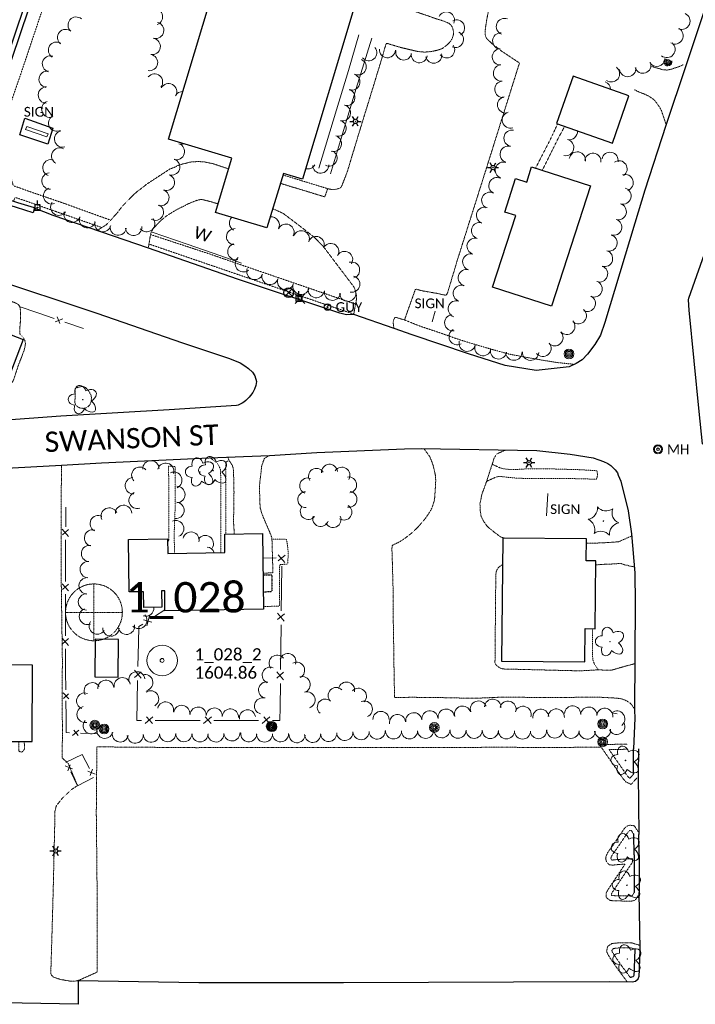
# Model space of a CAD drawing. Extents: x 386237 to 390135, y 96958 to 113752.
# Tile 13 of 116: x 387640 to 387973, y 97989 to 98474. Entities that reach past the tile are written whole.
import ezdxf
from ezdxf.enums import TextEntityAlignment as Align
from ezdxf.lldxf.tags import DXFTag

# ---------------------------------------------------------------- set-up
doc = ezdxf.new("R2010")
doc.units = 0
doc.header["$MEASUREMENT"] = 0
doc.linetypes.add('Wisdot3', pattern=[0.1875, 0.125, -0.0625])
doc.linetypes.add('Wisdot5', pattern=[0.1, 0.05, -0.05])
for name, color, linetype, lineweight in [('E_BLD', 231, 'Continuous', 25), ('E_DWY', 51, 'Wisdot3', 18), ('E_LAND_Vegetation', 81, 'Continuous', 18), ('E_LTG', 21, 'Continuous', 25), ('E_MAP_Limits', 81, 'Wisdot3', 18), ('E_MAP_PassPoints', 41, 'Continuous', 18), ('E_MISCPROP', 31, 'Continuous', 18), ('E_MISCPROP_HvyDash', 231, 'Wisdot3', 25), ('E_MISCPROP_Railing', 31, 'Continuous', 18), ('E_PATH_Sidewalk', 51, 'Wisdot5', 18), ('E_RDWY', 21, 'Continuous', 25), ('E_RDWY_Name', 21, 'Continuous', 18), ('E_SGN', 21, 'Continuous', 18), ('E_SIG', 171, 'Continuous', 30), ('E_STRUCT', 41, 'Continuous', 25), ('E_UTL_AG_Bold', 31, 'Continuous', 25), ('E_UTL_EGuyWire', 201, 'Continuous', 25), ('E_UTL_EPowerPole', 231, 'Eelec', 25), ('E_UTL_MH', 31, 'Continuous', 18)]:
    doc.layers.add(name, color=color, linetype=linetype, lineweight=lineweight)
doc.styles.add('CalibriLight', font='calibril.ttf')
tags = doc.linetypes.add('Eelec', pattern='A,0.275,-0.05,["E",CalibriLight,S=0.07,R=0,X=-0.025,Y=-0.035],-0.05,0.875', length=1.25).pattern_tags.tags
tags[6] = DXFTag(74, 10)

# ---------------------------------------------------------------- blocks, each defined once
blk = doc.blocks.new('PP')
at = {"layer": 'E_MAP_PassPoints', "lineweight": 0}
for radius in [7.5, 0.96]:
    blk.add_circle((0, 0), radius, dxfattribs=at)
blk = doc.blocks.new('PHOTOC')
at = {"layer": 'E_MAP_Limits', "lineweight": 0}
for p, q in [((0.12, 14.06), (0.06, -13.8)), ((-13.79, 0.03), (14.12, 0.01))]:
    blk.add_line(p, q, dxfattribs=at)
blk.add_circle((0.17, 0.03), 14, dxfattribs=at)
blk = doc.blocks.new('GUY')
at = {"color": 0, "linetype": 'ByBlock', "lineweight": -2, "transparency": 16777216}
for radius in [4, 0.5]:
    blk.add_circle((0, 0), radius, dxfattribs=at)
at = {"color": 0, "linetype": 'ByBlock', "lineweight": -2, "transparency": 16777216, "style": 'CalibriLight'}
blk.add_text('GUY', height=12, dxfattribs=at).set_placement((10, 0), align=Align.MIDDLE_LEFT)
blk = doc.blocks.new('LPOL')
at = {"color": 0, "linetype": 'ByBlock', "lineweight": -2, "transparency": 16777216}
for p, q in [((-4, 0), (-1.5, 0)), ((-0.75, 1.3), (-2, 3.46)), ((0.75, 1.3), (2, 3.46)), ((1.5, 0), (4, 0)), ((-2, -3.46), (-0.75, -1.3)), ((2, -3.46), (0.75, -1.3))]:
    blk.add_line(p, q, dxfattribs=at)
for radius in [1.5, 1.5, 1.5, 0.125]:
    blk.add_circle((0, 0), radius, dxfattribs=at)
blk = doc.blocks.new('MH')
at = {"color": 0, "linetype": 'ByBlock', "lineweight": -2, "transparency": 16777216}
for radius in [5, 4, 1.5]:
    blk.add_circle((0, 0), radius, dxfattribs=at)
at = {"color": 0, "linetype": 'ByBlock', "lineweight": -2, "transparency": 16777216, "style": 'CalibriLight'}
blk.add_text('MH', height=10.8, dxfattribs=at).set_placement((10, 0), align=Align.MIDDLE_LEFT)
blk = doc.blocks.new('PBX')
at = {"color": 0, "linetype": 'ByBlock', "lineweight": -2, "transparency": 16777216}
for p, q in [((4.9, 5.1), (-5.1, -5.1)), ((-5.1, 5), (5, -5.2))]:
    blk.add_line(p, q, dxfattribs=at)
blk.add_circle((0, 0), 7.21, dxfattribs=at)
blk = doc.blocks.new('PED')
at = {"color": 0, "linetype": 'ByBlock', "lineweight": -2, "transparency": 16777216}
for p, q in [((-2.5, 2.5), (-5.3, 5.3)), ((2.5, 2.5), (5.3, 5.3)), ((-2.5, -2.5), (-5.3, -5.3)), ((2.5, -2.5), (5.3, -5.3))]:
    blk.add_line(p, q, dxfattribs=at)
at = {"color": 0, "linetype": 'ByBlock', "lineweight": -2, "transparency": 16777216, "flags": 128}
blk.add_lwpolyline([(-2.5, -2.5), (2.5, -2.5), (2.5, 2.5), (-2.5, 2.5)], close=True, dxfattribs=at)
blk = doc.blocks.new('CTRE')
at = {"color": 0, "linetype": 'ByBlock', "lineweight": -2, "transparency": 16777216}
blk.add_circle((0, 0), 0.223, dxfattribs=at)
for centre, start, end in [((-11.97, 8.96), 280.2067, 5.97162), ((1.81, 14.92), 220.21132, 305.97623), ((13.83, 5.89), 160.21133, 245.97624), ((-13.83, -5.9), 340.21132, 65.97623), ((-1.81, -14.93), 40.21133, 125.97624)]:
    blk.add_arc(centre, 7.87, start, end, dxfattribs=at)
at = {"color": 0, "linetype": 'ByBlock', "lineweight": -2, "transparency": 16777216, "extrusion": (0, 0, -1)}
blk.add_arc((-12.03, -9.04), 7.87, 354.07279, 79.74889, dxfattribs=at)
blk = doc.blocks.new('POLE')
at = {"color": 0, "linetype": 'ByBlock', "lineweight": -2, "transparency": 16777216}
for radius in [4.46, 3.35, 2.23, 1.12]:
    blk.add_circle((0, 0), radius, dxfattribs=at)
blk = doc.blocks.new('PPOL')
at = {"color": 0, "linetype": 'ByBlock', "lineweight": -2, "transparency": 16777216}
blk.add_line((-0.1, 4.5), (-0.1, 11.6), dxfattribs=at)
at = {"color": 0, "linetype": 'ByBlock', "lineweight": -2, "transparency": 16777216, "flags": 128}
blk.add_lwpolyline([(-4.6, -4.5), (4.4, -4.5), (4.4, 4.5), (-4.6, 4.5)], close=True, dxfattribs=at)
at = {"color": 0, "linetype": 'ByBlock', "lineweight": -2, "transparency": 16777216}
blk.add_circle((0, 0), 0.582, dxfattribs=at)
blk = doc.blocks.new('SIGN')
at = {"color": 0, "linetype": 'ByBlock', "lineweight": -2, "transparency": 16777216, "style": 'CalibriLight'}
blk.add_text('SIGN', height=12, dxfattribs=at).set_placement((0, 0), align=Align.MIDDLE_CENTER)
blk = doc.blocks.new('DTRE')
at = {"color": 0, "linetype": 'ByBlock', "lineweight": -2, "transparency": 16777216}
blk.add_circle((-0.18, 0), 0.183, dxfattribs=at)
for centre, major_axis, ratio in [((-1.87, 5.32), (1.36, -4.98), 0.782863), ((4.06, 2.74), (-5.27, -2.93), 0.691916), ((-5.87, 0.15), (4.93, -0.12), 0.832022), ((-2.49, -5.24), (1.8, 4.86), 0.716896), ((3.54, -3.71), (-5.01, 4.58), 0.560249)]:
    blk.add_ellipse(centre, major_axis=major_axis, ratio=ratio, start_param=1.570796, end_param=4.712389, dxfattribs=at)

msp = doc.modelspace()

# ---------------------------------------------------------------- linework, layer by layer
at = {"layer": 'E_BLD'}
for p, q in [((387713.37, 98414.84), (387738.25, 98497.49)), ((387804.14, 98477.66), (387779.32, 98395.23)), ((387912.7, 98445.9), (387904.58, 98422.59)), ((387940.23, 98436.3), (387912.7, 98445.9)), ((387932.11, 98413), (387940.23, 98436.3)), ((387904.58, 98422.59), (387932.11, 98413)), ((387744.51, 98405.46), (387713.37, 98414.84)), ((387736.48, 98378.8), (387744.51, 98405.46)), ((387889.89, 98393.68), (387892.32, 98401.23)), ((387892.32, 98401.23), (387921.25, 98391.91)), ((387769.96, 98398.05), (387761.86, 98371.16)), ((387779.32, 98395.23), (387769.96, 98398.05)), ((387879.09, 98379.01), (387884.39, 98395.45)), ((387884.39, 98395.45), (387889.89, 98393.68)), ((387921.25, 98391.91), (387902.14, 98332.59)), ((387761.86, 98371.16), (387736.48, 98378.8)), ((387873.08, 98341.96), (387884.46, 98377.29)), ((387884.46, 98377.29), (387879.09, 98379.01)), ((387902.14, 98332.59), (387873.08, 98341.96)), ((387615.28, 98326.3), (387641.76, 98316.18)), ((387641.76, 98316.18), (387634.17, 98296.33)), ((387741.02, 98220.39), (387759.59, 98220.65)), ((387741.15, 98211.21), (387741.02, 98220.39)), ((387759.59, 98220.65), (387760.12, 98183.3)), ((387693.65, 98217.68), (387712.83, 98217.95)), ((387694.01, 98191.89), (387693.65, 98217.68)), ((387712.83, 98217.95), (387712.93, 98210.81)), ((387878.09, 98218.42), (387877.43, 98157.81)), ((387919.28, 98217.97), (387878.09, 98218.42)), ((387919.16, 98207.16), (387919.28, 98217.97)), ((387712.93, 98210.81), (387741.15, 98211.21)), ((387923.98, 98207.11), (387919.16, 98207.16)), ((387923.62, 98173.75), (387923.98, 98207.11)), ((387701.06, 98191.98), (387694.01, 98191.89)), ((387701.17, 98184.23), (387701.06, 98191.98)), ((387711.46, 98192.42), (387709.87, 98192.4)), ((387709.87, 98192.4), (387709.99, 98184.35)), ((387711.6, 98182.62), (387711.46, 98192.42)), ((387709.99, 98184.35), (387701.17, 98184.23)), ((387760.12, 98183.3), (387711.6, 98182.62)), ((387918.49, 98157.36), (387918.67, 98173.8)), ((387918.67, 98173.8), (387923.62, 98173.75)), ((387677.19, 98168.53), (387677.01, 98150.02)), ((387688.72, 98168.41), (387677.19, 98168.53)), ((387688.53, 98149.9), (387688.72, 98168.41)), ((387877.43, 98157.81), (387918.49, 98157.36)), ((387646.26, 98155.84), (387618.46, 98155.93)), ((387646.13, 98118.19), (387646.26, 98155.84)), ((387677.01, 98150.02), (387688.53, 98149.9)), ((387618.55, 98118.28), (387646.13, 98118.19))]:
    msp.add_line(p, q, dxfattribs=at)
at = {"layer": 'E_DWY', "flags": 128}
for points in [[(387818.59, 98455.11), (387820.09, 98460.28), (387820.69, 98462.07), (387821.28, 98462.02), (387822.44, 98461.68), (387824.21, 98461.13), (387825.71, 98460.66), (387828.13, 98459.96), (387830.59, 98459.42), (387832.27, 98459), (387833.86, 98458.63), (387835.54, 98458.21), (387837.55, 98457.92), (387839.71, 98457.79), (387841.77, 98457.93), (387843.86, 98458.28), (387845.25, 98458.57), (387846.55, 98458.89), (387848.41, 98459.63), (387849.54, 98460.48), (387850.54, 98461.28), (387851.59, 98462.29), (387852.4, 98463.23), (387853.23, 98464.67), (387853.76, 98466.34), (387853.81, 98467.53), (387853.73, 98468.26), (387853.34, 98469.75), (387852.62, 98471.06), (387851.55, 98471.97), (387849.34, 98472.9), (387847.38, 98473.58), (387844.74, 98474.38), (387839.36, 98476.3), (387803.36, 98487.83), (387802.63, 98487.87), (387801.37, 98488.01), (387799.9, 98488.15), (387798.71, 98488.31), (387796.74, 98488.31), (387795.35, 98488.14), (387795, 98488.03), (387794.25, 98487.62), (387793.45, 98486.82), (387792.54, 98485.33), (387791.6, 98483.2), (387790.98, 98481.62)], [(387824.41, 98321.67), (387824.09, 98324.41), (387824.13, 98325.1), (387824.28, 98325.73), (387824.43, 98326.21), (387824.7, 98326.77), (387825.13, 98327.18), (387829.64, 98325.84), (387834.91, 98340.7), (387835.42, 98340.99), (387838.27, 98340.21), (387841.98, 98339.59), (387845.77, 98338.9), (387847.95, 98338.41), (387848.9, 98338.25), (387849.76, 98338.02), (387850.15, 98338.14), (387850.58, 98338.51), (387850.91, 98339.34), (387855.92, 98356.04), (387869.88, 98400.13), (387878.24, 98426.77), (387886.31, 98452.42), (387877.34, 98458.37), (387872.77, 98461.97), (387870.82, 98463.76), (387869.99, 98464.65), (387869.44, 98466.15), (387869.39, 98468.08), (387869.65, 98470.33), (387870.24, 98474.03), (387870.83, 98477.12), (387871.3, 98479.52), (387871.87, 98482.34), (387872.15, 98484.08)], [(387794.92, 98390.06), (387797.67, 98390.6), (387798.54, 98391.41), (387801.38, 98398.69), (387808.73, 98422.86), (387815.78, 98445.78), (387818.59, 98455.11)], [(387966.98, 98451.55), (387964.76, 98450.55), (387962.62, 98449.86), (387960.94, 98449.26), (387958.88, 98448.94), (387957.11, 98449.07), (387955.08, 98449.68), (387953.07, 98450.19), (387951.57, 98450.74)], [(387958.59, 98422.01), (387956.91, 98427.12), (387956.27, 98429.01), (387955.24, 98430.85), (387954.47, 98431.9), (387953.32, 98433.52), (387952.36, 98434.51), (387951.25, 98435.29), (387949.93, 98436.15), (387948.5, 98436.85), (387947.04, 98437.45), (387945.29, 98438.06), (387943.01, 98439.25)], [(387742.95, 98400.27), (387735.08, 98402.85), (387733.65, 98403.12), (387732.41, 98403.44), (387730.95, 98403.7), (387729.48, 98403.8), (387728.03, 98403.85), (387726.39, 98403.8), (387724.89, 98403.71), (387723.43, 98403.47), (387721.98, 98403.08), (387720.28, 98402.68), (387718.39, 98402.11), (387717.1, 98401.48), (387716.08, 98400.92), (387714.14, 98400.28)], [(387714.16, 98400.29), (387702.71, 98392.79), (387700.44, 98391), (387698.38, 98389.47), (387696.31, 98387.74), (387694.73, 98386.13), (387692.76, 98384.11), (387690.83, 98382.17), (387689.53, 98380.55), (387688.03, 98378.52), (387686.19, 98376.48), (387684.49, 98374.62), (387683.34, 98373.41), (387682.41, 98372.54), (387678.12, 98369.89)], [(387768.47, 98393.13), (387790.35, 98386.49), (387791.78, 98390.5), (387793.63, 98390.12), (387794.95, 98390.06)], [(387703.39, 98361.2), (387704.33, 98367.14), (387704.53, 98368.15), (387704.85, 98369.17), (387705.27, 98369.96), (387706.07, 98371.09), (387707.19, 98372.34), (387708.78, 98373.98), (387710.17, 98375.29), (387711.3, 98376.27), (387712.54, 98377.21), (387716.29, 98379.56), (387718.74, 98380.91), (387720.51, 98381.7), (387722.71, 98382.9), (387724.27, 98383.57), (387726.04, 98384.28), (387727.84, 98384.9), (387729.07, 98385.18), (387730.17, 98385.13), (387732.13, 98384.64), (387734.36, 98384.03), (387735.88, 98383.57), (387737.78, 98383.1)], [(387764.72, 98380.68), (387769.83, 98378.33), (387777.65, 98372.44), (387785.41, 98366.38), (387789.77, 98361.85), (387804.77, 98342.01), (387805.44, 98340.2), (387805.76, 98338.85), (387805.94, 98337.79), (387806.01, 98336.29), (387805.81, 98334.75), (387805.51, 98333.52), (387805.26, 98332.16), (387805.11, 98331.48), (387804.62, 98328.5)], [(387628.93, 98276.16), (387622.66, 98278.99), (387620.16, 98280), (387617.66, 98281.11), (387614.92, 98282.2), (387612.87, 98283.06), (387610.71, 98283.85), (387609.03, 98284.57), (387608.23, 98285), (387607.47, 98286.3), (387607.16, 98287.91), (387607.27, 98289.72), (387607.57, 98290.9), (387607.83, 98291.68), (387608.53, 98293.98), (387609.14, 98296.43), (387609.7, 98298.03), (387610.37, 98299.74), (387610.85, 98301.12), (387611.33, 98302.32), (387633.9, 98294.75), (387634.72, 98294.66), (387636.24, 98295.11), (387636.85, 98296.02), (387637.51, 98297.91), (387638.18, 98299.94), (387638.62, 98301.34), (387639.44, 98303.86), (387640.34, 98306.09), (387641.29, 98308.54), (387642.14, 98310.84), (387642.68, 98312.88), (387642.84, 98314.27), (387642.65, 98315.4), (387641.79, 98317.08), (387641.03, 98317.93), (387640.37, 98318.55), (387639.98, 98319.2), (387639.98, 98321.14), (387640.17, 98322.98), (387640.24, 98323.4), (387640.41, 98326.59), (387640.41, 98328.54), (387640.34, 98330.49), (387640.25, 98331.79), (387639.57, 98333.22), (387638.29, 98334.05), (387627.86, 98338.25), (387627.39, 98340.87), (387625.9, 98346.4)], [(387675.13, 98288.81), (387673.99, 98290.91), (387673.33, 98291.59), (387672.57, 98292.48), (387671.95, 98292.81), (387671.03, 98293.01), (387670.13, 98292.98), (387669.38, 98292.83), (387668.33, 98292.57), (387667.63, 98292.15), (387667.27, 98291.83), (387667.31, 98287.11)], [(387667.31, 98287.11), (387667.11, 98285.32), (387667.52, 98284.27), (387668.24, 98283.33), (387669.14, 98282.7), (387670.21, 98282.38), (387671.54, 98282.27), (387672.81, 98282.56), (387673.96, 98283.39), (387674.61, 98284.05), (387675.14, 98285.51), (387675.34, 98287.21), (387675.28, 98288.3), (387675.13, 98288.81)], [(387742.52, 98258.29), (387743.11, 98256.78), (387743.76, 98255.74), (387744.3, 98255.01), (387744.9, 98253.94), (387745.2, 98252.9), (387745.27, 98252.37), (387745.56, 98246.27), (387745.62, 98240.87), (387745.52, 98232.32), (387745.35, 98226.73), (387745.76, 98220.46)], [(387762.81, 98259.11), (387760.53, 98257.45), (387759.93, 98255.87), (387759.27, 98253.9), (387759.11, 98252.64), (387758.93, 98250.76), (387758.72, 98248.96), (387758.47, 98246.96), (387758.27, 98244.96), (387758.2, 98242.69), (387758.26, 98240.18), (387758.3, 98237.73), (387758.4, 98235.48), (387758.51, 98233.59), (387758.55, 98233.13), (387759.02, 98231.44), (387760.2, 98228.28), (387762.33, 98223.38), (387763.95, 98219.53), (387764.19, 98218.69), (387764.27, 98218.25), (387764.32, 98218.03), (387764.8, 98201.34), (387759.87, 98201.04)], [(387943.03, 98134.26), (387941.54, 98136.33), (387940.91, 98136.97), (387940.15, 98137.6), (387939.16, 98138.15), (387938.15, 98138.65), (387937.16, 98139), (387936.12, 98139.29), (387935.39, 98139.39), (387934.89, 98139.46), (387934.56, 98139.52), (387925.59, 98140.01), (387897.77, 98139.84), (387878.45, 98140.06), (387863.91, 98139.45), (387847.88, 98139.8), (387833.53, 98139.96), (387824.74, 98139.85), (387824.51, 98151.94), (387824.29, 98167.71), (387824.14, 98176.33), (387824.08, 98191.17), (387823.68, 98205.66), (387823.43, 98213.49), (387823.67, 98214.81), (387827.22, 98216.54), (387829.91, 98218.32), (387833.57, 98221.15), (387836.13, 98223.68), (387838.03, 98225.82), (387839.8, 98227.88), (387841.07, 98229.7), (387842.49, 98231.92), (387843.29, 98233.51), (387844.46, 98237.45), (387844.75, 98241.59), (387844.95, 98244.57), (387845.03, 98246.77), (387844.93, 98248.95), (387844.65, 98250.43), (387844.12, 98252.76), (387843.78, 98254.09), (387843.27, 98255.63), (387842.8, 98256.83), (387842.74, 98256.98), (387842.74, 98256.96), (387842.03, 98258.62), (387839.16, 98262.53)], [(387879.67, 98261.81), (387875.29, 98259.94), (387874.61, 98259.13), (387873.89, 98257.85), (387873.66, 98257.32), (387873.39, 98256.42), (387873.09, 98255.43), (387869.86, 98245.58), (387867.81, 98240.04), (387866.83, 98235.33), (387867, 98231.77), (387867.42, 98229.08), (387868.51, 98226.87), (387869.44, 98225.56), (387870.22, 98224.42), (387870.66, 98223.95), (387873.87, 98221.3), (387877.15, 98218.87), (387877.93, 98218.68), (387878.74, 98218.44), (387878.88, 98218.41)], [(387661.02, 98158.62), (387660.48, 98196.86), (387660.51, 98244.17), (387660.66, 98251.16), (387660.64, 98254.28)], [(387941.64, 98219.45), (387935.22, 98216.58), (387931.38, 98216.28), (387927.51, 98216.06), (387921.71, 98215.83), (387919.29, 98215.89), (387919.25, 98215.89)], [(387943.14, 98156.51), (387938.97, 98155.38), (387935.41, 98154.4), (387931.67, 98153.3), (387929.2, 98153.29), (387925.26, 98153.5), (387916.25, 98152.97), (387879.82, 98153.87), (387878.21, 98153.92), (387877.01, 98154.26), (387876.04, 98154.87), (387875.4, 98155.31), (387874.79, 98155.88), (387874.35, 98156.65), (387874.25, 98156.97), (387874.24, 98157.04), (387874.65, 98200.57), (387874.76, 98201.27), (387874.98, 98202.3), (387875.52, 98203.28), (387876.1, 98204.02), (387876.91, 98204.65), (387877.94, 98205.24)], [(387942.86, 98204.26), (387940.63, 98204.57), (387939.59, 98204.96), (387938.76, 98205.07), (387937.55, 98205.41), (387936.45, 98205.82), (387934.97, 98205.82), (387930.79, 98205.56), (387927.92, 98205.45), (387924.42, 98205.22), (387923.96, 98205.2)], [(387768.17, 98115.21), (387727.04, 98115.14), (387678.03, 98115.54), (387677.75, 98082.95), (387678.09, 98050.97), (387678.23, 98015.09), (387678.2, 98004.59), (387668.82, 98000.41), (387666.9, 98000.07), (387664.73, 98000.17), (387659.99, 98000.98), (387657.75, 98001.72), (387656.29, 98002.32), (387655.6, 98003.22), (387655.32, 98004), (387655.8, 98019.59), (387656.47, 98043.31), (387657.19, 98073.74), (387657.39, 98083.88), (387657.92, 98086.17), (387658.36, 98086.88), (387660.99, 98090.23), (387665.74, 98094.67), (387668.5, 98096.45), (387663.8, 98107.56), (387661.09, 98109.87), (387660.91, 98110.22), (387661, 98117.47), (387661.12, 98122.97), (387660.95, 98131.89), (387661.02, 98158.62)], [(387639.51, 98118.22), (387639.54, 98115.02), (387639.55, 98113.66), (387639.8, 98113.31), (387640.17, 98113.1), (387640.6, 98113), (387641.08, 98113.05), (387641.53, 98113.29), (387641.85, 98113.58), (387642.04, 98113.88), (387642.24, 98114.19), (387642.37, 98114.58), (387642.25, 98118.21)], [(387768.17, 98115.21), (387821.2, 98115.15), (387847.85, 98115.28), (387870.18, 98115.31), (387912.14, 98115.3), (387926.35, 98115.39)], [(387944.22, 98100.23), (387941.35, 98097.05), (387938.65, 98098.33), (387937.69, 98099.49), (387937.01, 98100.38), (387925.68, 98116.72), (387939.62, 98116.84)], [(387942.36, 98101.91), (387940.74, 98100.11), (387940.23, 98100.35), (387939.65, 98101.05), (387939.03, 98101.85), (387930.43, 98114.26), (387939.65, 98114.34)], [(387944.82, 98073.72), (387942.92, 98076.66), (387940.77, 98076.95), (387939.27, 98076.47), (387938.27, 98075.64), (387937.81, 98075.01), (387937.55, 98074.65), (387932.31, 98066.96)], [(387942.72, 98072.36), (387941.44, 98074.34), (387941, 98074.4), (387940.5, 98074.24), (387940.11, 98073.92), (387939.83, 98073.53), (387939.59, 98073.2), (387934.38, 98065.56)], [(387938.24, 98057.77), (387933.79, 98057.46), (387933.37, 98057.39), (387932.42, 98057.25), (387930.56, 98057.43), (387929.19, 98058.95), (387928.77, 98060.75), (387929.21, 98062.19), (387929.8, 98063.48), (387932.35, 98067.02)], [(387942.84, 98043.76), (387941.79, 98042.19), (387941.16, 98042.07), (387934.65, 98042.13), (387933.84, 98042.18), (387933.07, 98042.24), (387932.46, 98042.24), (387931.95, 98042.29), (387931.59, 98042.55), (387931.6, 98043.03), (387931.83, 98043.46), (387932.13, 98043.97), (387941.92, 98058.6), (387942.05, 98060.54), (387933.52, 98059.95), (387932.99, 98059.87), (387932.35, 98059.77), (387931.77, 98059.82), (387931.48, 98060.15), (387931.36, 98060.66), (387931.55, 98061.29), (387931.97, 98062.21), (387934.38, 98065.56)], [(387945.35, 98043.1), (387944.92, 98042.37), (387943.28, 98039.93), (387941.38, 98039.56), (387934.55, 98039.63), (387933.67, 98039.69), (387932.98, 98039.74), (387932.33, 98039.74), (387931.02, 98039.87), (387929.06, 98041.3), (387929.11, 98043.68), (387929.66, 98044.68), (387930.01, 98045.3), (387938.32, 98057.72)], [(387945.76, 98017.72), (387944.02, 98018.26), (387941.47, 98019.03), (387939.15, 98019.01), (387937.97, 98019.03), (387936.66, 98019.01), (387935.21, 98019), (387933.92, 98018.87), (387933.1, 98018.79), (387931.82, 98018.6), (387929.75, 98017.24), (387929.26, 98014.84), (387929.81, 98013.39), (387930.29, 98012.64), (387930.99, 98011.46), (387934.96, 98005.75), (387936.33, 98003.93), (387938.88, 98000.52), (387939.35, 97999.87)], [(387943.3, 98015.86), (387941.11, 98016.53), (387939.13, 98016.51), (387937.97, 98016.53), (387936.7, 98016.51), (387935.34, 98016.5), (387934.16, 98016.38), (387933.41, 98016.31), (387932.74, 98016.21), (387932, 98015.72), (387931.86, 98015.05), (387932.06, 98014.52), (387932.42, 98013.95), (387933.09, 98012.8), (387936.99, 98007.21), (387938.33, 98005.43), (387940.88, 98002.02)]]:
    msp.add_lwpolyline(points, dxfattribs=at)
at = {"layer": 'E_LAND_Vegetation'}
msp.add_line((387934.4, 98131.77), (387931.75, 98132.23), dxfattribs=at)
for centre, radius, start, end in [((387706.44, 98475.22), 4.02, 289.6017, 109.5864), ((387850.33, 98473.66), 3.95, 335.4321, 155.4168), ((387966.32, 98473.02), 4.09, 246.9673, 66.9519), ((387667.82, 98471.08), 4.02, 49.4029, 229.3876), ((387707.02, 98468.52), 4.02, 257.4719, 77.4566), ((387855.33, 98469.72), 3.95, 297.7596, 117.7443), ((387878.89, 98470.36), 4.02, 68.3863, 248.371), ((387662.63, 98464.98), 4.02, 49.9796, 229.9642), ((387854.8, 98463.99), 3.95, 244.715, 64.6997), ((387877.08, 98463.26), 4.02, 87.477, 267.4617), ((387962.92, 98465.84), 4.09, 240.7651, 60.7498), ((387658.15, 98458.74), 4.02, 58.8452, 238.8299), ((387705.32, 98460.55), 4.02, 260.5337, 80.5183), ((387958.92, 98459.15), 4.09, 230.7055, 50.6901), ((387812.06, 98457.48), 3.95, 219.7583, 39.7429), ((387821.19, 98458.96), 3.95, 175.7397, 355.7243), ((387829.27, 98457.81), 3.95, 168.2194, 348.2041), ((387836.92, 98456.47), 3.95, 171.7129, 351.6976), ((387844.06, 98456.23), 3.95, 191.4266, 11.4113), ((387850.44, 98458.86), 3.95, 216.7105, 36.6952), ((387876.9, 98455.45), 4.02, 93.4075, 273.3922), ((387655.16, 98451.97), 4.02, 74.1721, 254.1568), ((387703.98, 98452.64), 4.02, 260.3358, 80.3205), ((387806.83, 98450.52), 3.95, 245.9701, 65.9548), ((387947.1, 98451.39), 4.04, 198.8566, 18.8413), ((387953.95, 98454.74), 4.04, 210.8859, 358.4798), ((387653.5, 98444.39), 4.02, 81.2888, 261.2735), ((387877.44, 98447.5), 4.02, 94.9986, 274.9833), ((387931.65, 98447.1), 4.04, 233.3208, 53.3055), ((387939.64, 98449.71), 4.04, 187.5033, 7.4879), ((387706.45, 98443.03), 4.02, 320.586, 140.5707), ((387713.38, 98438.26), 4.02, 332.1359, 152.1206), ((387803.76, 98443.04), 3.95, 251.4613, 71.4459), ((387878.14, 98439.49), 4.02, 94.9986, 274.9833), ((387927.21, 98439.36), 4.04, 0.9243, 69.7386), ((387653.15, 98436.64), 4.02, 88.5429, 268.5276), ((387720.33, 98434.34), 4.02, 88.3878, 151.0399), ((387801.29, 98435.47), 3.95, 253.4502, 73.4349), ((387654.82, 98429.64), 4.02, 108.643, 288.6276), ((387879.47, 98431.8), 4.02, 101.0029, 280.9876), ((387799.12, 98427.8), 3.95, 255.4804, 75.4651), ((387881.85, 98424.36), 4.02, 106.8995, 286.8842), ((387658.22, 98422.78), 4.02, 118.3804, 298.3651), ((387796.99, 98420.28), 3.95, 253.5166, 73.5013), ((387661.15, 98414.99), 4.02, 104.8443, 284.829), ((387882.64, 98415.37), 4.02, 78.5778, 258.5625), ((387910.9, 98418.66), 4.02, 256.2274, 4.7891), ((387794.67, 98412.74), 3.95, 253.1591, 73.1437), ((387909.09, 98410.78), 4.02, 257.6398, 77.6245), ((387659.74, 98406.59), 4.02, 62.4536, 242.4383), ((387717.26, 98408.78), 4.02, 253.2725, 73.2571), ((387719.49, 98416.47), 4.02, 253.9695, 287.156), ((387792.48, 98405.56), 3.95, 242.5357, 62.5204), ((387880.76, 98407.39), 4.02, 73.9743, 253.959), ((387914.83, 98404.65), 4.02, 350.6114, 170.5961), ((387930.93, 98404.46), 4.02, 348.7621, 168.7468), ((387655.38, 98400.8), 4.02, 71.1923, 251.177), ((387714.91, 98401.19), 4.02, 251.0807, 71.0654), ((387878.38, 98399.61), 4.02, 71.2804, 251.2651), ((387922.49, 98403.93), 4.02, 354.2597, 174.2444), ((387935.36, 98400.26), 4.02, 304.3184, 124.303), ((387781.96, 98404.15), 3.95, 253.8195, 332.4939), ((387788.37, 98402.08), 3.95, 182.0832, 2.0678), ((387654.9, 98394.3), 4.02, 94.7716, 274.7563), ((387712.29, 98393.62), 4.02, 250.4093, 70.394), ((387875.21, 98391.99), 4.02, 65.0381, 245.0228), ((387938.4, 98393.5), 4.02, 288.4019, 108.3866), ((387655.7, 98386.97), 4.02, 112.1153, 292.1), ((387709.57, 98386.1), 4.02, 249.6761, 69.6608), ((387937.3, 98386.92), 4.02, 253.8001, 73.7848), ((387871.67, 98384.74), 4.02, 64.2696, 244.2543), ((387659.27, 98381.38), 4.02, 145.6625, 325.6472), ((387665.79, 98377.87), 4.02, 161.3682, 341.3529), ((387706.87, 98378.92), 4.02, 239.9125, 59.8972), ((387869.13, 98377.38), 4.02, 70.9113, 250.896), ((387934.97, 98379.21), 4.02, 254.3561, 74.3408), ((387673.38, 98375.25), 4.02, 161.4999, 341.4846), ((387702.55, 98373.26), 4.02, 218.3063, 38.291), ((387747.36, 98373.62), 4.01, 136.1101, 239.9555), ((387763.98, 98372.61), 4.01, 332.9128, 96.9535), ((387932.77, 98371.54), 4.02, 252.8108, 72.7955), ((387680.97, 98373.33), 4.02, 166.6852, 346.6699), ((387688.55, 98371.56), 4.02, 173.3923, 353.377), ((387696.12, 98371.43), 4.02, 185.501, 5.4857), ((387745.93, 98366.82), 4.01, 87.2463, 267.231), ((387771.23, 98369.05), 4.01, 334.5269, 154.5116), ((387778.76, 98365.8), 4.01, 339.2148, 159.1995), ((387866.65, 98369.82), 4.02, 73.0148, 252.9995), ((387786.11, 98362.96), 4.01, 335.3956, 155.3803), ((387864.45, 98362.16), 4.02, 74.8571, 254.8418), ((387930.46, 98363.79), 4.02, 254.1997, 74.1844), ((387746.53, 98359.48), 4.01, 103.2808, 283.2655), ((387793.26, 98359.52), 4.01, 332.9697, 152.9543), ((387928.23, 98356.1), 4.02, 253.3392, 73.3239), ((387750.23, 98353.49), 4.01, 128.4258, 308.4105), ((387800.1, 98355.61), 4.01, 329.2141, 149.1988), ((387862.32, 98354.4), 4.02, 74.5334, 254.5181), ((387755.87, 98349.71), 4.01, 159.0097, 338.9944), ((387803.55, 98350.38), 4.01, 286.5372, 106.5218), ((387860.15, 98346.65), 4.02, 74.2775, 254.2622), ((387925.77, 98348.54), 4.02, 251.0035, 70.9882), ((387763.37, 98347.26), 4.01, 162.756, 342.7406), ((387771.05, 98344.79), 4.01, 161.4281, 341.4127), ((387803.65, 98343.49), 4.01, 258.657, 78.6417), ((387778.65, 98342.36), 4.01, 162.6859, 342.6706), ((387786.17, 98340.76), 4.01, 171.7769, 351.7616), ((387857.69, 98338.91), 4.02, 71.7777, 251.7623), ((387923.08, 98341.13), 4.02, 247.1455, 67.1301), ((387794.15, 98339.5), 4.01, 170.1623, 350.147), ((387801.66, 98339.01), 4.01, 182.9827, 2.9674), ((387919.75, 98333.96), 4.02, 243.5238, 63.5085), ((387855.19, 98331.28), 4.02, 72.0089, 251.9936), ((387915.33, 98327.93), 4.02, 229.7283, 49.713), ((387853.45, 98324.48), 4.02, 99.4794, 279.4641), ((387855.59, 98317.57), 4.02, 118.4564, 298.4411), ((387909.65, 98322.7), 4.02, 221.2034, 41.1881), ((387903.76, 98317.08), 4.02, 224.1404, 44.1251), ((387860.54, 98314.38), 4.02, 166.6138, 346.5985), ((387868.31, 98312.2), 4.02, 165.6802, 345.6648), ((387875.99, 98310.6), 4.02, 170.6306, 350.6153), ((387897.89, 98311.86), 4.02, 219.3414, 39.326), ((387883.58, 98309.98), 4.02, 181.8174, 1.8021), ((387891.77, 98309.95), 4.02, 177.4194, 357.4041), ((387699.19, 98249.32), 4.04, 42.7526, 222.7373), ((387704.69, 98252.45), 4.04, 1.886, 181.8707), ((387711.96, 98251.31), 4.04, 344.1258, 164.1104), ((387792.68, 98250.83), 3.91, 5.424, 185.4087), ((387798.85, 98249.39), 3.91, 327.7942, 147.7789), ((387715.93, 98246.87), 4.04, 294.1906, 114.1753), ((387786.26, 98248.82), 3.91, 32.1933, 212.178), ((387802.13, 98244.6), 3.91, 278.0807, 98.0654), ((387696, 98244.16), 4.04, 94.0854, 274.0701), ((387717.43, 98239.85), 4.04, 271.012, 90.9966), ((387781.92, 98244.1), 3.91, 68.826, 248.8107), ((387697.85, 98236.96), 4.04, 109.7375, 289.7221), ((387780.98, 98237.3), 3.91, 92.7168, 272.7015), ((387802.28, 98237.5), 3.91, 260.4725, 80.4571), ((387691.17, 98230.57), 4.04, 1.7159, 181.7006), ((387716.99, 98232.07), 4.04, 263.9452, 83.9298), ((387782.2, 98231.48), 3.91, 142.3007, 322.2853), ((387799.79, 98231.17), 3.91, 236.6979, 56.6826), ((387678.71, 98225.5), 4.04, 62.7993, 242.784), ((387684.14, 98229.24), 4.04, 25.0292, 205.0139), ((387788.31, 98228.01), 3.91, 161.5046, 341.4892), ((387794.47, 98227.49), 3.91, 205.5567, 25.5414), ((387716.88, 98223.02), 4.04, 293.1126, 113.0973), ((387675.91, 98218.43), 4.04, 74.4544, 254.4391), ((387724.42, 98217.38), 4.04, 346.7844, 166.7691), ((387731.46, 98215.64), 4.04, 326.4163, 146.401), ((387674.43, 98210.77), 4.04, 81.4786, 261.4633), ((387732.01, 98209.97), 4.04, 16.7544, 83.9521), ((387673.76, 98202.9), 4.04, 86.3442, 266.3288), ((387673.25, 98194.87), 4.04, 87.1387, 267.1234), ((387672.92, 98186.92), 4.04, 90.1143, 270.099), ((387673.41, 98179.78), 4.04, 112.5242, 292.5089), ((387698.65, 98177.83), 4.04, 222.9813, 42.966), ((387702.09, 98183.89), 4.04, 251.1787, 5.8461), ((387678.27, 98175.09), 4.04, 146.2932, 326.2779), ((387692.6, 98174.96), 4.04, 188.7638, 8.7485), ((387684.95, 98174.1), 4.04, 178.8992, 358.8839), ((387772.16, 98157.56), 3.98, 342.1724, 162.1571), ((387766.87, 98156.76), 3.98, 39.5474, 219.5321), ((387776.47, 98153.27), 3.98, 297.4948, 117.4794), ((387697.7, 98148.61), 3.98, 6.8682, 186.8529), ((387701.66, 98147.21), 3.98, 284.7828, 104.7675), ((387763.47, 98150.83), 3.98, 68.5068, 248.4915), ((387675.73, 98143.22), 3.98, 31.286, 211.2707), ((387682.44, 98144.41), 3.98, 4.4218, 184.4065), ((387690.53, 98145.67), 3.98, 11.2391, 191.2238), ((387761.68, 98143.55), 3.98, 80.1053, 260.09), ((387779.22, 98146.22), 3.98, 287.5813, 107.566), ((387801.09, 98143.5), 3.98, 348.3575, 168.3421), ((387672.01, 98138.12), 3.98, 70.4276, 250.4123), ((387704.52, 98139.18), 3.98, 302.6191, 122.6038), ((387781.61, 98138.64), 3.98, 287.1835, 107.1682), ((387796, 98140.82), 3.98, 45.3047, 225.2894), ((387806.91, 98140.45), 3.98, 317.5116, 137.4963), ((387711.88, 98133.71), 3.98, 346.2464, 166.2311), ((387759.7, 98135.67), 3.98, 75.4119, 255.3966), ((387790.65, 98135.14), 3.98, 49.398, 229.3827), ((387809.84, 98134.15), 3.98, 292.1769, 112.1616), ((387866.07, 98134.15), 4, 19.9211, 199.9058), ((387873.13, 98135.02), 4, 356.1366, 176.1213), ((387880.65, 98134.08), 4, 345.3025, 165.2872), ((387672.17, 98131.49), 3.98, 102.1931, 282.1778), ((387719.86, 98132.03), 3.98, 352.0551, 172.0398), ((387727.9, 98131.2), 3.98, 355.7995, 175.7842), ((387735.89, 98130.72), 3.98, 356.9023, 176.887), ((387743.82, 98130.27), 3.98, 356.6716, 176.6563), ((387752.26, 98129.84), 3.98, 10.5262, 190.5109), ((387818.05, 98129.03), 3.98, 359.3455, 179.3301), ((387834.21, 98128.39), 4, 6.8461, 186.8308), ((387842.16, 98129.34), 4, 6.8461, 186.8308), ((387850.21, 98130.18), 4, 9.5717, 189.5564), ((387858.31, 98131.67), 4, 15.9598, 195.9445), ((387888.08, 98131.54), 4, 341.3027, 161.2874), ((387896.83, 98130.07), 4, 6.8402, 186.8249), ((387904.45, 98130.26), 4, 357.0543, 177.039), ((387912.51, 98131.75), 3.98, 355.882, 175.8667), ((387920.46, 98131.2), 3.98, 356.2464, 176.231), ((387928.34, 98130.57), 3.98, 354.8767, 174.8614), ((387934.3, 98129.28), 3.98, 307.3704, 127.3551), ((387675.3, 98125.93), 3.98, 140.823, 320.8077), ((387826.25, 98127.44), 4, 6.8461, 186.8308), ((387934.25, 98125.62), 3.98, 205.9263, 25.9109), ((387681.97, 98123.71), 3.98, 165.2597, 345.2444), ((387689.56, 98121.91), 3.98, 169.3737, 349.3584), ((387712.9, 98122.03), 3.98, 181.5115, 1.4962), ((387720.94, 98122.06), 3.98, 179.0231, 359.0078), ((387736.68, 98121.89), 3.98, 183.79, 3.7747), ((387744.62, 98122.42), 3.98, 183.79, 3.7747), ((387752.88, 98122.03), 3.98, 174.7148, 354.6994), ((387768.53, 98121.99), 3.98, 181.5074, 1.4921), ((387792.28, 98122.15), 3.98, 183.612, 3.5967), ((387800.21, 98122.67), 3.98, 183.7868, 3.7715), ((387808.24, 98123.01), 3.98, 181.527, 1.5117), ((387816.15, 98123.33), 3.98, 182.6218, 2.6065), ((387824.26, 98123.43), 3.98, 178.3707, 358.3554), ((387832.12, 98123.41), 3.98, 180.8064, 0.7911), ((387839.99, 98123.69), 3.98, 182.9311, 2.9158), ((387848.1, 98123.95), 3.98, 178.5562, 358.5409), ((387856.01, 98123.76), 3.98, 179.6758, 359.6604), ((387863.97, 98123.71), 3.98, 179.6758, 359.6604), ((387871.95, 98123.6), 3.98, 179.0488, 359.0335), ((387879.91, 98123.44), 3.98, 178.7794, 358.764), ((387887.82, 98123.35), 3.98, 180.0008, 359.9855), ((387895.67, 98123.52), 3.98, 182.8658, 2.8505), ((387903.74, 98123.84), 3.98, 179.5109, 359.4955), ((387911.79, 98123.7), 3.98, 176.7363, 356.721), ((387919.68, 98123.31), 3.98, 178.5148, 358.4994), ((387927.26, 98123.77), 3.98, 187.5859, 7.5706), ((387696.98, 98121.33), 3.98, 182.7093, 2.6939), ((387704.9, 98121.8), 3.98, 182.9069, 2.8916), ((387728.87, 98121.99), 3.98, 179.7569, 359.7416), ((387760.64, 98121.88), 3.98, 179.7412, 359.7259), ((387776.67, 98121.55), 3.98, 175.9659, 355.9506), ((387784.4, 98121.69), 3.98, 181.9779, 1.9625)]:
    msp.add_arc(centre, radius, start, end, dxfattribs=at)
at = {"layer": 'E_MISCPROP'}
for centre, radius in [((387959.48, 98453), 1.01), ((387959.47, 98453), 0.502)]:
    msp.add_circle(centre, radius, dxfattribs=at)
for centre, radius, start, end in [((387959.46, 98453), 2.02, 129.2033, 12.9201), ((387959.44, 98453), 1.52, 116.3612, 25.7621)]:
    msp.add_arc(centre, radius, start, end, dxfattribs=at)
at = {"layer": 'E_MISCPROP_HvyDash', "flags": 128}
msp.add_lwpolyline([(387759.88, 98200.25), (387764.19, 98200.35), (387764.32, 98192.01), (387760, 98191.72)], dxfattribs=at)
at = {"layer": 'E_MISCPROP_Railing'}
for p, q in [((387657.42, 98324.86), (387661.33, 98326.46)), ((387658.45, 98327.44), (387659.85, 98324.09)), ((387660.98, 98222.82), (387664.1, 98219.23)), ((387664.11, 98222.65), (387661.04, 98219.96)), ((387767.41, 98210.18), (387770.72, 98206.29)), ((387770.76, 98209.97), (387767.45, 98207.11)), ((387660.95, 98195.93), (387664.07, 98192.34)), ((387664.07, 98195.76), (387661.01, 98193.07)), ((387767.08, 98181.33), (387770.39, 98177.44)), ((387770.43, 98181.11), (387767.11, 98178.25)), ((387700.96, 98178.08), (387705.18, 98176.9)), ((387702.64, 98175.17), (387704.05, 98180.08)), ((387660.91, 98169.04), (387664.03, 98165.45)), ((387664.04, 98168.87), (387660.98, 98166.18)), ((387696.57, 98149.67), (387699.91, 98152.5)), ((387699.92, 98149.42), (387696.65, 98153.34)), ((387766.74, 98152.47), (387770.05, 98148.58)), ((387770.09, 98152.26), (387766.78, 98149.4)), ((387664.16, 98139.22), (387661.47, 98142.23)), ((387661.51, 98139.33), (387664.07, 98141.65)), ((387705.62, 98130.36), (387701.77, 98127.01)), ((387705.45, 98127.01), (387702.55, 98130.29)), ((387734.48, 98130.34), (387730.63, 98126.99)), ((387734.3, 98126.99), (387731.41, 98130.27)), ((387763.34, 98130.32), (387759.49, 98126.97)), ((387763.16, 98126.97), (387760.27, 98130.26)), ((387669.11, 98123.72), (387665.96, 98121.21)), ((387668.86, 98121.08), (387666.69, 98123.77)), ((387665.99, 98104.69), (387662.45, 98106.2)), ((387663.66, 98103.71), (387664.94, 98106.75)), ((387673.58, 98103.5), (387677.17, 98102.1)), ((387675.89, 98104.56), (387674.7, 98101.47))]:
    msp.add_line(p, q, dxfattribs=at)
at = {"layer": 'E_MISCPROP_Railing', "flags": 128}
for points in [[(387807.18, 98466.21), (387802.04, 98448.8), (387796.11, 98429.33), (387787.37, 98400.64)], [(387813.47, 98464.63), (387805.75, 98439.84), (387797.15, 98410.98), (387793.22, 98397.81)], [(387705.27, 98369.08), (387722.56, 98363.18), (387739.05, 98357.49), (387749.31, 98353.75)], [(387639.67, 98332.46), (387648.87, 98329.34)], [(387648.87, 98329.34), (387656.96, 98326.59)], [(387662.3, 98324.77), (387671.5, 98321.65)], [(387662.67, 98233.54), (387662.66, 98223.93)], [(387662.65, 98217.58), (387662.64, 98206.66)], [(387662.64, 98206.66), (387662.63, 98197.05)], [(387759.76, 98208.52), (387766.47, 98208.6)], [(387769.15, 98204.55), (387769.01, 98192.82)], [(387662.62, 98190.7), (387662.6, 98179.77)], [(387769.01, 98192.82), (387768.89, 98182.51)], [(387706.37, 98179.73), (387711.59, 98183.11)], [(387662.6, 98179.77), (387662.59, 98170.16)], [(387698.49, 98166.8), (387698.66, 98174.75), (387700.65, 98176.03)], [(387768.81, 98175.69), (387768.68, 98163.97)], [(387698.24, 98155.07), (387698.49, 98166.8)], [(387662.59, 98163.81), (387662.57, 98152.88)], [(387768.68, 98163.97), (387768.56, 98153.65)], [(387662.68, 98143.64), (387662.57, 98152.88)], [(387697.87, 98137.95), (387698.09, 98148.26)], [(387768.48, 98146.83), (387768.34, 98135.11)], [(387662.84, 98130.13), (387662.75, 98138.26)], [(387700.01, 98128.56), (387697.67, 98128.56), (387697.87, 98137.95)], [(387768.34, 98135.11), (387768.27, 98128.52), (387764.54, 98128.52)], [(387664.62, 98122.5), (387662.93, 98122.57), (387662.84, 98130.13)], [(387717.14, 98128.55), (387706.83, 98128.56)], [(387728.87, 98128.54), (387717.14, 98128.55)], [(387746, 98128.53), (387735.68, 98128.54)], [(387757.72, 98128.53), (387746, 98128.53)], [(387678.12, 98121.9), (387670, 98122.26)], [(387662.93, 98107.91), (387662.89, 98107.99), (387670.75, 98111.84)], [(387670.75, 98111.84), (387674.36, 98104.94)], [(387668.54, 98096.28), (387665.16, 98103.28)], [(387676.29, 98100.51), (387668.52, 98096.27)]]:
    msp.add_lwpolyline(points, dxfattribs=at)
at = {"layer": 'E_PATH_Sidewalk', "flags": 128}
for points in [[(387661.26, 98507.82), (387656.65, 98494.18), (387652.96, 98484.02), (387640.23, 98446.12), (387636.95, 98436.68), (387630.1, 98417.1), (387632.69, 98406.76), (387636.83, 98391.97), (387646.69, 98388.47), (387660.5, 98383.75)], [(387905.12, 98422.41), (387901.6, 98414.92), (387894.23, 98400.61)], [(387908.58, 98421.2), (387905.12, 98414.77), (387900.64, 98405.72), (387897.56, 98399.54)], [(387791.78, 98390.5), (387769.72, 98397.27)], [(387657.81, 98379.26), (387642.34, 98384.68), (387637.74, 98386.22), (387636.96, 98384.29)], [(387657.81, 98379.26), (387680.48, 98371.34)], [(387660.3, 98383.82), (387684.82, 98374.98)], [(387704.48, 98367.91), (387734.02, 98358.21), (387749.62, 98352.8)], [(387703.71, 98363.24), (387804.65, 98328.69)], [(387749.62, 98352.8), (387805.54, 98333.64)], [(387829.64, 98325.84), (387837.34, 98322.77), (387847.73, 98319.31), (387855.4, 98316.57), (387861.18, 98314.74), (387869.97, 98312.15), (387880.64, 98309.13), (387888.51, 98307.64), (387897.01, 98306.11), (387904.37, 98304.91), (387913.28, 98303.98)], [(387733.95, 98257.94), (387735.4, 98256.75), (387736.58, 98255.92), (387737.21, 98255.43), (387737.71, 98254.72), (387738.15, 98253.98), (387738.5, 98253.24), (387738.74, 98252.57), (387738.9, 98252), (387738.98, 98251.53), (387739, 98251.2), (387739.02, 98250.86), (387739.2, 98238.8), (387739.12, 98227.87), (387739.13, 98211.18)], [(387716.27, 98210.86), (387716.15, 98221.09), (387716.62, 98233.67), (387716.65, 98253.67), (387713.39, 98253.78), (387713.55, 98224.81), (387713.49, 98217.11), (387712.84, 98216.98)], [(387741.56, 98220.4), (387741.52, 98255.37), (387741.68, 98255.84), (387741.99, 98256.14), (387743.3, 98256.47)], [(387872.88, 98254.79), (387874.03, 98254.21), (387874.67, 98253.93), (387875.77, 98253.39), (387877.06, 98252.88), (387878.09, 98252.62), (387879.56, 98252.38), (387881.22, 98252.2), (387883.01, 98252.12), (387884.77, 98252.19), (387886.36, 98252.26), (387888.4, 98252.39), (387890.57, 98252.54), (387893.38, 98252.5), (387895.94, 98252.48), (387898.04, 98252.58), (387915.96, 98252.08), (387924.45, 98251.57), (387924.62, 98250.87), (387924.77, 98249.66), (387924.73, 98249.04), (387924.57, 98248.44), (387924.44, 98247.96), (387924.25, 98247.4), (387908.2, 98247.79), (387886.77, 98247.82), (387883.31, 98248.03), (387877.41, 98248.68), (387876.13, 98248.73), (387875.04, 98248.52), (387873.87, 98248.05), (387870.11, 98246.34)], [(387764.32, 98217.93), (387765.89, 98217.9), (387768.36, 98217.88), (387769.9, 98217.93), (387770.68, 98217.88), (387771.19, 98217.85), (387771.45, 98217.64), (387771.84, 98215.98), (387772.1, 98213.77), (387772.29, 98211.73), (387772.3, 98209.87), (387772.17, 98207.17), (387772.05, 98205.59), (387772, 98205.46), (387770.73, 98205.48), (387768.68, 98205.38), (387768.13, 98205.31), (387767.98, 98184.94), (387760.1, 98184.6)], [(387925.3, 98153.5), (387924.56, 98154.37), (387924.09, 98154.99), (387923.63, 98155.67), (387923.29, 98156.24), (387922.96, 98157.04), (387922.77, 98157.53), (387922.49, 98158.39), (387922.39, 98159.36), (387922.3, 98160.3), (387922.26, 98160.95), (387922.23, 98161.31), (387922.31, 98173.76)]]:
    msp.add_lwpolyline(points, dxfattribs=at)
at = {"layer": 'E_RDWY', "flags": 128}
for points in [[(387647.37, 98381), (387646.62, 98378.61), (387638.34, 98381.21), (387632.71, 98383.07), (387629.31, 98384.93), (387625.98, 98387.46), (387623.31, 98390.27), (387621.06, 98394.42), (387618.78, 98401.18), (387618.39, 98405.84), (387618.53, 98409.82), (387619.2, 98412.7), (387622.05, 98421.17), (387629.78, 98443.39), (387646.14, 98491.77), (387657.26, 98525.07)], [(387647.37, 98381), (387639.11, 98383.58), (387633.71, 98385.37), (387630.67, 98387.04), (387627.66, 98389.33), (387625.35, 98391.75), (387623.36, 98395.42), (387621.24, 98401.69), (387620.89, 98405.9), (387621.02, 98409.49), (387621.6, 98412.02), (387624.41, 98420.36), (387632.15, 98442.58), (387648.51, 98490.98), (387659.63, 98524.28)], [(387983.28, 98495.96), (387968.3, 98451.09)], [(387968.3, 98451.09), (387958.47, 98421.65), (387948.14, 98389.77), (387943.1, 98373.59), (387928.34, 98324.61), (387926.22, 98318.29), (387923.42, 98313.8), (387919.88, 98308.94), (387917.19, 98306.25), (387914.23, 98304.45), (387910.84, 98302.77), (387894.55, 98300.97), (387879.21, 98303.45), (387861.2, 98309.15), (387833.47, 98318.58), (387824.57, 98321.61), (387804.62, 98328.5), (387801.13, 98328.44), (387797.78, 98329.11), (387747.38, 98345.87), (387703.41, 98361.2), (387656.55, 98377.3), (387647.34, 98380.91)], [(388217.4, 98177.78), (388203.42, 98182.58), (388172.94, 98193.32), (388146.42, 98202.71), (388112.99, 98214.04), (388059.71, 98233.27), (388018.78, 98249.27), (387992.67, 98258.22), (387976.51, 98264.75), (387974.9, 98280.79), (387970.01, 98330.73), (387969.69, 98335.73), (387969.8, 98336.56), (387988.15, 98388.63), (388005.4, 98438.25), (388005.43, 98438.35)], [(387624.4, 98346.89), (387677.93, 98329.17), (387720.17, 98314.64), (387743.43, 98306.84), (387748.67, 98304.65), (387750.89, 98303.29), (387752.7, 98301.97), (387754.74, 98300.15), (387755.95, 98298.33), (387756.63, 98295.45), (387756.36, 98293.49), (387755.73, 98291.75), (387754.87, 98290.08), (387753.76, 98288.6), (387753.05, 98287.85), (387752.23, 98286.97), (387751.42, 98286.1), (387750.46, 98285.31), (387749.58, 98284.77), (387748.72, 98284.38), (387747.6, 98283.93), (387746.92, 98283.75), (387713.59, 98281.5), (387660.33, 98278.48), (387628.93, 98276.16)], [(387630.19, 98252.62), (387660.57, 98254.28), (387680.39, 98255.45), (387733.35, 98257.92), (387763.05, 98259.12), (387786.41, 98260.61), (387829.66, 98262.36), (387837.91, 98262.55)], [(387837.91, 98262.55), (387894.89, 98261.54), (387911.29, 98259.79), (387922.63, 98257.99), (387925.44, 98256.95), (387927.69, 98256.12), (387929.87, 98255.06), (387931.3, 98254.2), (387932.51, 98253.02), (387933.5, 98251.98), (387934.58, 98250.51), (387934.99, 98249.39), (387935.59, 98247.89), (387936.19, 98246.44), (387939.86, 98231.89), (387941.55, 98220.55), (387943.1, 98201.25), (387943.28, 98186.38), (387943.03, 98133.67), (387943.16, 98129.74)], [(387943.16, 98129.74), (387942.5, 98114.57)], [(387942.4, 98114.57), (387942.36, 98101.91)], [(387944.9, 98114.56), (387944.86, 98101.9), (387945.22, 98072.38)], [(387942.78, 98062.39), (387942.72, 98072.36)], [(387945.28, 98062.41), (387945.22, 98072.38)], [(387942.78, 98062.39), (387942.84, 98043.76)], [(387945.28, 98062.4), (387945.34, 98043.77)], [(387941.81, 97999.86), (387943.52, 98000.11), (387944.76, 98001.22), (387945.26, 98002.59), (387945.37, 98003.74), (387945.44, 98004.58), (387945.49, 98005.48), (387945.53, 98006.43), (387945.8, 98015.79), (387945.34, 98043.77)], [(387940.88, 98002.02), (387941.28, 98002.11), (387941.71, 98002.21), (387942.29, 98002.36), (387942.62, 98002.67), (387942.8, 98003.15), (387942.88, 98003.96), (387942.95, 98004.76), (387942.99, 98005.59), (387943.03, 98006.52), (387943.3, 98015.86)], [(387668.82, 98000.41), (387668.87, 97988.72), (387641.28, 97989.24), (387597.56, 97989.48), (387589.45, 97989.87)], [(387668.82, 98000.41), (387728.21, 97999.42), (387799.55, 97999.44), (387883.31, 97999.73), (387930.77, 97999.9), (387941.81, 97999.86)]]:
    msp.add_lwpolyline(points, dxfattribs=at)
at = {"layer": 'E_SGN'}
for p, q in [((387643.59, 98421.19, 1610.13), (387642.93, 98419.72, 1610.27)), ((387642.93, 98419.72, 1610.27), (387653.41, 98416.03, 1610.18)), ((387653.99, 98417.53, 1610.13), (387643.59, 98421.19, 1610.13)), ((387653.41, 98416.03, 1610.18), (387653.99, 98417.53, 1610.13)), ((387843.26, 98324.92), (387844.76, 98330.21)), ((387899.7, 98229.28), (387900.34, 98240.35))]:
    msp.add_line(p, q, dxfattribs=at)
at = {"layer": 'E_STRUCT'}
for p, q in [((387640.03, 98417.07, 1604.52), (387642.55, 98425.2, 1604.63)), ((387642.55, 98425.2, 1604.63), (387656.25, 98420.25, 1605.06)), ((387656.25, 98420.25, 1605.06), (387653.81, 98412.44, 1604.73)), ((387653.81, 98412.44, 1604.73), (387640.03, 98417.07, 1604.52))]:
    msp.add_line(p, q, dxfattribs=at)

# ---------------------------------------------------------------- block references
at = {"layer": 'E_LAND_Vegetation'}
for name, p, xscale, yscale, zscale in [('DTRE', (387671.22, 98286.55), 0.6769248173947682, 0.6769248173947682, 0.6769248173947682), ('DTRE', (387728.96, 98250.91), 0.6769248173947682, 0.6769248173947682, 0.6769248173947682), ('DTRE', (387735.43, 98251.58), 0.6769248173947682, 0.6769248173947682, 0.6769248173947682), ('CTRE', (387927.68, 98226.76), 0.7108526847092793, 0.7108526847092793, 0.7108526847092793), ('DTRE', (387931.04, 98167.39), 0.6769248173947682, 0.6769248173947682, 0.6769248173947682), ('DTRE', (387938.69, 98108.84), 0.6769248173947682, 0.6769248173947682, 0.6769248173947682), ('DTRE', (387938.81, 98065.75), 0.6769248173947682, 0.6769248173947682, 0.6769248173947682), ('DTRE', (387939.38, 98047.38), 0.6769248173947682, 0.6769248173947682, 0.6769248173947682), ('DTRE', (387939.59, 98011), 0.6769248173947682, 0.6769248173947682, 0.6769248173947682)]:
    msp.add_blockref(name, p, dxfattribs=dict(at, xscale=xscale, yscale=yscale, zscale=zscale))
at = {"layer": 'E_LTG', "xscale": 0.692840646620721, "yscale": 0.692840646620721, "zscale": 0.692840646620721}
for p in [(387805.48, 98423.63), (387873.27, 98400.89), (387891.06, 98255.54), (387657.7, 98064.26)]:
    msp.add_blockref('LPOL', p, dxfattribs=at)
at = {"layer": 'E_MAP_Limits', "lineweight": 0}
msp.add_blockref('PHOTOC', (387676.42, 98181.77), dxfattribs=at)
at = {"layer": 'E_MAP_PassPoints', "lineweight": 0}
msp.add_blockref('PP', (387710.19, 98158.11), dxfattribs=at)
at = {"layer": 'E_MISCPROP', "xscale": 0.5377037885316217, "yscale": 0.5377037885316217, "zscale": 0.5377037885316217}
for p in [(387910.72, 98309.12), (387677.03, 98126.23), (387763.94, 98125.67), (387764.34, 98125.44), (387844.3, 98125.09), (387927.32, 98126.83), (387681.6, 98124.35), (387927.28, 98118.02)]:
    msp.add_blockref('POLE', p, dxfattribs=at)
at = {"layer": 'E_SGN', "xscale": 0.3999999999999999, "yscale": 0.3999999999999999, "zscale": 0.3999999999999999}
for p in [(387649.46, 98428.39), (387842.06, 98334.03), (387908.85, 98232.62)]:
    msp.add_blockref('SIGN', p, dxfattribs=at)
at = {"layer": 'E_SIG', "xscale": 0.3326853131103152, "yscale": 0.3326853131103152, "zscale": 0.3326853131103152}
msp.add_blockref('PBX', (387772.57, 98339.33), dxfattribs=at)
at = {"layer": 'E_UTL_AG_Bold', "xscale": 0.4503659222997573, "yscale": 0.4503659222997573, "zscale": 0.4503659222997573}
msp.add_blockref('PED', (387778.16, 98336.31), dxfattribs=at)
at = {"layer": 'E_UTL_EGuyWire', "xscale": 0.3999999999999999, "yscale": 0.3999999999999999, "zscale": 0.3999999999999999}
msp.add_blockref('GUY', (387791.69, 98332.19), dxfattribs=at)
at = {"layer": 'E_UTL_EPowerPole', "xscale": 0.2981736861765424, "yscale": 0.2981736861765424, "zscale": 0.2981736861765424}
for p in [(387648.75, 98381.24), (387777.52, 98336.51)]:
    msp.add_blockref('PPOL', p, dxfattribs=at)
at = {"layer": 'E_UTL_MH', "xscale": 0.4444444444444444, "yscale": 0.4444444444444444, "zscale": 0.4444444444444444}
msp.add_blockref('MH', (387954.58, 98262.12), dxfattribs=at)

# ---------------------------------------------------------------- texts
at = {"layer": 'E_MAP_Limits', "lineweight": 0, "style": 'CalibriLight'}
msp.add_text('1_028', height=15, dxfattribs=at).set_placement((387692.25, 98181.74))
at = {"layer": 'E_MAP_PassPoints', "lineweight": 0, "style": 'CalibriLight'}
for s, p in [('1_028_2', (387726.19, 98158.11)), ('1604.86', (387726.19, 98149.11))]:
    msp.add_text(s, height=6, dxfattribs=at).set_placement(p)
at = {"layer": 'E_MISCPROP_Railing', "style": 'CalibriLight'}
msp.add_text('W', height=6, rotation=341.6042, dxfattribs=at).set_placement((387726.18, 98369.35), align=Align.MIDDLE_LEFT)
at = {"layer": 'E_RDWY_Name', "style": 'CalibriLight'}
msp.add_text('SWANSON ST', height=10, rotation=2.5103, dxfattribs=at).set_placement((387652.51, 98260.69))

doc.saveas('drawing.dxf')
